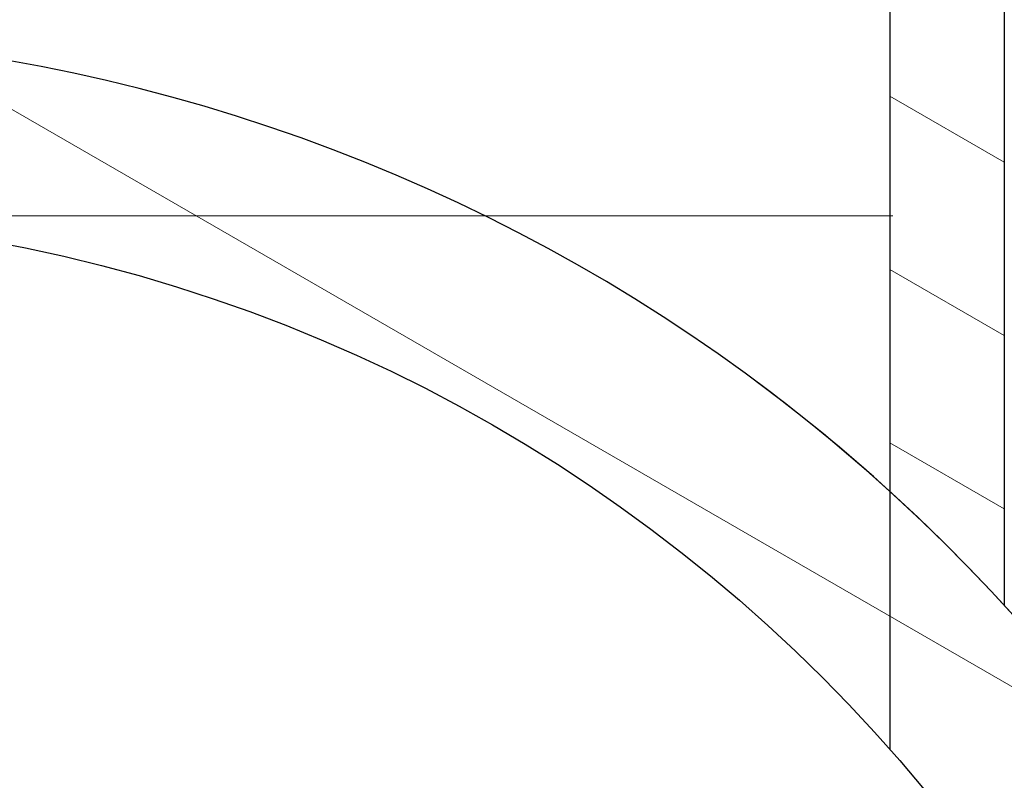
# Model space of a CAD drawing. Header units: millimetres. Extents: x 9412 to 81449, y 6786 to 18619.
# Tile 4 of 41: x 72746 to 73371, y 13718 to 14200. Entities that reach past the tile are written whole.
import ezdxf

# ---------------------------------------------------------------- set-up
doc = ezdxf.new("R2010")
doc.units = ezdxf.units.MM
for name, color, linetype, lineweight in [('komin', 7, 'Continuous', 25), ('Kreskowanie', 8, 'Continuous', 13), ('KWH-w-woda', 4, 'Continuous', 15), ('Rysunek', 7, 'Continuous', 25)]:
    doc.layers.add(name, color=color, linetype=linetype, lineweight=lineweight)

msp = doc.modelspace()

# ---------------------------------------------------------------- hatches: boundary and pattern name
at = {"layer": 'Kreskowanie', "ltscale": 200, "transparency": 33554687}
h = msp.add_hatch(dxfattribs=at)
h.set_pattern_fill('ANSI31', color=256, scale=30, angle=105, style=0)
h.set_pattern_definition([(150, (-129631.85, 9669.91), (-47.625, -82.48892), [])])
h.paths.add_polyline_path([(72369.41, 12092.06, -0.583672), (71798.37, 13737.2), (71798.37, 13900.85, 0.022979), (71725.83, 13828.53, 1.007011), (73381.58, 12334.82, 0.380407), (73381.58, 13816.96, 0.003568), (73370.92, 13828.77, 0.022962), (73298.41, 13901), (73298.41, 13737.41, -0.71153)])
h.paths.add_polyline_path([(71884.67, 13971.76, 0.02506), (71798.37, 13900.41), (71798.37, 13737.2, -0.099875), (72113.46, 13976.31, -0.110806), (71987.19, 14012.47, -0.191389), (71972.44, 14030.23, 0.02366), (71884.85, 13971.51)], is_closed=False)
edge = h.paths.add_edge_path()
edge.add_line((72705.41, 14073.43), (72705.41, 14179.65))
edge.add_arc((72548.71, 13075.89), 1114.83, 81.91992, 98.00771)
edge.add_line((72393.41, 14179.85), (72393.41, 14073.43))
edge.add_ellipse((72549.41, 14475.29), major_axis=(750, 0), ratio=0.547793, start_angle=257.99483, end_angle=261.1581)
edge.add_arc((72548.48, 13075.89), 1000, 83.38833, 96.56646, ccw=False)
edge.add_ellipse((72549.41, 14475.29), major_axis=(750, 0), ratio=0.547793, start_angle=278.75936, end_angle=282.00517)
h.paths.add_polyline_path([(73298.41, 13737.41), (73298.41, 13901, 0.144684), (72729.41, 14175.98), (72729.41, 14059.39, -0.168061)])
h.paths.add_polyline_path([(73370.88, 15929.89), (73298.41, 15929.89), (73298.41, 13901.02, -0.022962), (73370.92, 13828.77), (73370.91, 14338.28), (73370.91, 14401.25)])
h.paths.add_polyline_path([(71798.37, 13900.85), (71798.41, 15929.89), (71780.55, 15929.89), (71726.03, 15929.89), (71725.83, 13828.53, -0.022979)])

# ---------------------------------------------------------------- linework, layer by layer
at = {"layer": 'komin'}
msp.add_line((73298.41, 15949.89, -1.44), (73298.41, 13737.41, -9.33), dxfattribs=at)
msp.add_circle((72548.48, 13075.89, -0.8), 1000, dxfattribs=at)
at = {"layer": 'KWH-w-woda', "elevation": 15.23}
msp.add_lwpolyline([(71798.37, 14075.8), (73300.25, 14075.8)], dxfattribs=at)
at = {"layer": 'Rysunek', "ltscale": 200}
msp.add_line((73370.88, 15929.89, -8.39), (73370.92, 13828.77, -0.24), dxfattribs=at)
for centre, radius, start, end in [((72548.71, 13075.89, -12.16), 1114.83, 221.66212, 138.33788), ((72548.48, 13075.89, -0.8), 1115, 126.53746, 53.38272)]:
    msp.add_arc(centre, radius, start, end, dxfattribs=at)

doc.saveas('drawing.dxf')
